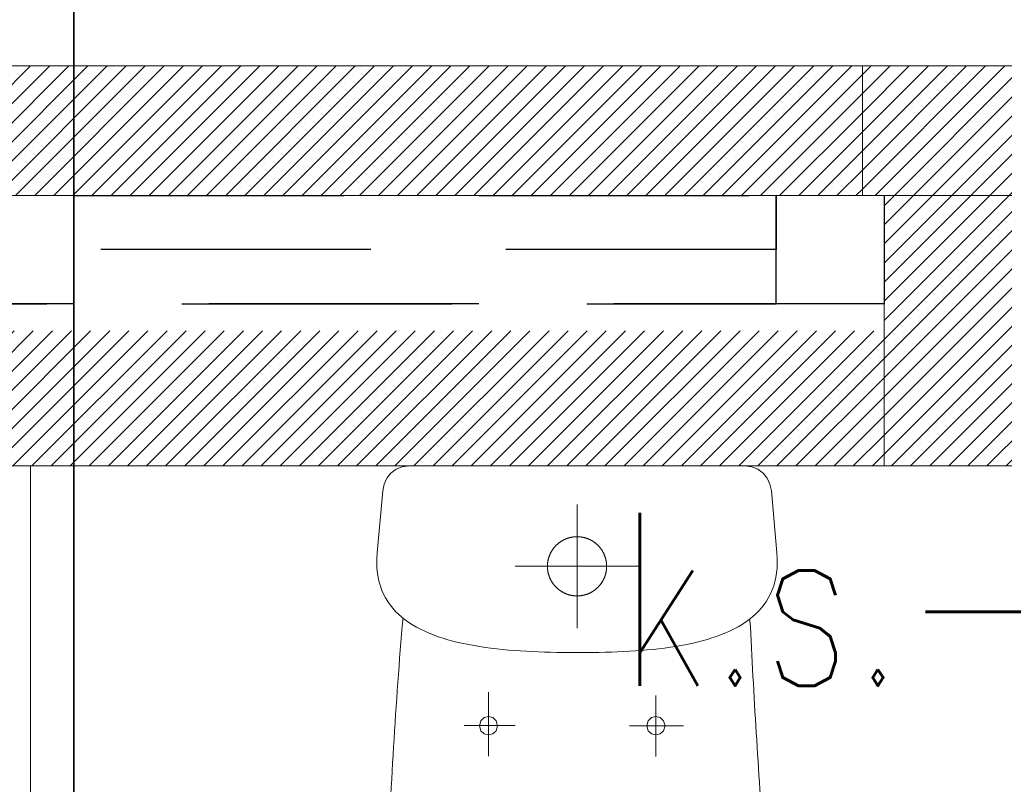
# Model space of a CAD drawing. Header units: inches. Extents: x 27484 to 71626, y -45113 to 39.
# Tile 245 of 256: x 34439 to 34531, y -22938 to -22868. Entities that reach past the tile are written whole.
import ezdxf
from ezdxf.enums import TextEntityAlignment as Align

# ---------------------------------------------------------------- set-up
doc = ezdxf.new("R2010")
doc.units = ezdxf.units.IN
doc.header["$LTSCALE"] = 50
doc.header["$MEASUREMENT"] = 0
doc.linetypes.add('DASHED', pattern=[0.75, 0.5, -0.25])
for name, color, linetype, lineweight in [('A-ARMATURA', 45, 'Continuous', 5), ('A-okna projektowane', 4, 'Continuous', 30), ('A-SCIANY', 5, 'Continuous', 18), ('A-ść. istn.', 8, 'Continuous', 0), ('mat', 7, 'Continuous', 9), ('R-MET-OKN', 7, 'Continuous', 35)]:
    doc.layers.add(name, color=color, linetype=linetype, lineweight=lineweight)
for name, color, linetype in [('B-IWE', 2, 'Continuous'), ('B-IWE-KAN', 7, 'Continuous'), ('R-MET-IWE', 2, 'Continuous'), ('R-MET-OKN-OPIS', 7, 'Continuous'), ('R-MET-OKN-OPIS-SYM', 2, 'Continuous'), ('rz_wentylacja', 10, 'Continuous')]:
    doc.layers.add(name, color=color, linetype=linetype)
doc.styles.add('MET_OKN', font='SIMPLEX.SHX')
doc.styles.get("Standard").update_dxf_attribs({"font": 'romans.shx'})
pattern_1 = [(45, (31560.1443, -34930.5661), (-0.88388348, 0.88388348), [])]

# ---------------------------------------------------------------- blocks, each defined once
blk = doc.blocks.new('A$C04280096')
at = {"layer": 'A-ARMATURA'}
for p, q in [((-161.82, -0.83), (-155.43, 0)), ((-155.43, 0), (155.43, 0)), ((155.43, 0), (161.82, -0.83)), ((-176, -11.46), (-172.25, -6.79)), ((-172.25, -6.79), (-167.48, -3.17)), ((-167.48, -3.17), (-161.82, -0.83)), ((161.82, -0.83), (167.48, -3.17)), ((167.48, -3.17), (172.25, -6.79)), ((172.25, -6.79), (176, -11.47)), ((-179.85, -23.06), (-178.58, -16.96)), ((-178.58, -16.96), (-176, -11.46)), ((176, -11.47), (178.58, -16.97)), ((178.58, -16.97), (179.85, -23.06)), ((-184.97, -80.5), (-179.85, -23.06)), ((179.85, -23.06), (184.97, -80.5)), ((0, -150.3), (0, -35.69)), ((-18.52, -72.8), (-18.73, -73)), ((-18.31, -72.61), (-18.52, -72.8)), ((-18.09, -72.42), (-18.31, -72.61)), ((-17.87, -72.23), (-18.09, -72.42)), ((-17.66, -72.05), (-17.87, -72.23)), ((-17.44, -71.86), (-17.66, -72.05)), ((-17.21, -71.68), (-17.44, -71.86)), ((-16.99, -71.5), (-17.21, -71.68)), ((-16.76, -71.32), (-16.99, -71.5)), ((-16.54, -71.15), (-16.76, -71.32)), ((-16.31, -70.98), (-16.54, -71.15)), ((-16.08, -70.81), (-16.31, -70.98)), ((-15.84, -70.64), (-16.08, -70.81)), ((-15.61, -70.48), (-15.84, -70.64)), ((-15.37, -70.32), (-15.61, -70.48)), ((-15.13, -70.16), (-15.37, -70.32)), ((-14.89, -70), (-15.13, -70.16)), ((-14.65, -69.84), (-14.89, -70)), ((-14.41, -69.69), (-14.65, -69.84)), ((-14.16, -69.54), (-14.41, -69.69)), ((-13.92, -69.39), (-14.16, -69.54)), ((-13.67, -69.25), (-13.92, -69.39)), ((-13.42, -69.11), (-13.67, -69.25)), ((-13.17, -68.97), (-13.42, -69.11)), ((-12.92, -68.83), (-13.17, -68.97)), ((-12.66, -68.7), (-12.92, -68.83)), ((-12.41, -68.57), (-12.66, -68.7)), ((-12.15, -68.44), (-12.41, -68.57)), ((-11.89, -68.31), (-12.15, -68.44)), ((-11.63, -68.19), (-11.89, -68.31)), ((-11.37, -68.07), (-11.63, -68.19)), ((-11.11, -67.95), (-11.37, -68.07)), ((-10.85, -67.84), (-11.11, -67.95)), ((-10.58, -67.72), (-10.85, -67.84)), ((-10.32, -67.62), (-10.58, -67.72)), ((-10.05, -67.51), (-10.32, -67.62)), ((-9.79, -67.4), (-10.05, -67.51)), ((-9.52, -67.3), (-9.79, -67.4)), ((-9.25, -67.21), (-9.52, -67.3)), ((-8.98, -67.11), (-9.25, -67.21)), ((-8.71, -67.02), (-8.98, -67.11)), ((-8.43, -66.93), (-8.71, -67.02)), ((-8.16, -66.84), (-8.43, -66.93)), ((-7.89, -66.76), (-8.16, -66.84)), ((-7.61, -66.68), (-7.89, -66.76)), ((-7.33, -66.6), (-7.61, -66.68)), ((-7.06, -66.52), (-7.33, -66.6)), ((-6.78, -66.45), (-7.06, -66.52)), ((-6.5, -66.38), (-6.78, -66.45)), ((-6.22, -66.31), (-6.5, -66.38)), ((-5.94, -66.25), (-6.22, -66.31)), ((-5.66, -66.19), (-5.94, -66.25)), ((-5.38, -66.13), (-5.66, -66.19)), ((-5.1, -66.08), (-5.38, -66.13)), ((-4.82, -66.02), (-5.1, -66.08)), ((-4.54, -65.97), (-4.82, -66.02)), ((-4.25, -65.93), (-4.54, -65.97)), ((-3.97, -65.89), (-4.25, -65.93)), ((-3.68, -65.85), (-3.97, -65.89)), ((-3.4, -65.81), (-3.68, -65.85)), ((-3.12, -65.77), (-3.4, -65.81)), ((-2.83, -65.74), (-3.12, -65.77)), ((-2.54, -65.72), (-2.83, -65.74)), ((-2.26, -65.69), (-2.54, -65.72)), ((-1.97, -65.67), (-2.26, -65.69)), ((-1.69, -65.65), (-1.97, -65.67)), ((-1.4, -65.63), (-1.69, -65.65)), ((-1.11, -65.62), (-1.4, -65.63)), ((-0.83, -65.61), (-1.11, -65.62)), ((-0.54, -65.6), (-0.83, -65.61)), ((-0.25, -65.6), (-0.54, -65.6)), ((0.03, -65.6), (-0.25, -65.6)), ((0.32, -65.6), (0.03, -65.6)), ((0.61, -65.6), (0.32, -65.6)), ((0.89, -65.61), (0.61, -65.6)), ((1.18, -65.62), (0.89, -65.61)), ((1.47, -65.64), (1.18, -65.62)), ((1.75, -65.65), (1.47, -65.64)), ((2.04, -65.67), (1.75, -65.65)), ((2.33, -65.7), (2.04, -65.67)), ((2.61, -65.72), (2.33, -65.7)), ((2.9, -65.75), (2.61, -65.72)), ((3.18, -65.78), (2.9, -65.75)), ((3.47, -65.82), (3.18, -65.78)), ((3.75, -65.86), (3.47, -65.82)), ((4.04, -65.9), (3.75, -65.86)), ((4.32, -65.94), (4.04, -65.9)), ((4.6, -65.99), (4.32, -65.94)), ((4.88, -66.04), (4.6, -65.99)), ((5.17, -66.09), (4.88, -66.04)), ((5.45, -66.14), (5.17, -66.09)), ((5.73, -66.2), (5.45, -66.14)), ((6.01, -66.26), (5.73, -66.2)), ((6.29, -66.33), (6.01, -66.26)), ((6.57, -66.4), (6.29, -66.33)), ((6.85, -66.47), (6.57, -66.4)), ((7.12, -66.54), (6.85, -66.47)), ((7.4, -66.62), (7.12, -66.54)), ((7.68, -66.69), (7.4, -66.62)), ((7.95, -66.78), (7.68, -66.69)), ((8.22, -66.86), (7.95, -66.78)), ((8.5, -66.95), (8.22, -66.86)), ((8.77, -67.04), (8.5, -66.95)), ((9.04, -67.13), (8.77, -67.04)), ((9.31, -67.23), (9.04, -67.13)), ((9.58, -67.33), (9.31, -67.23)), ((9.85, -67.43), (9.58, -67.33)), ((10.12, -67.53), (9.85, -67.43)), ((10.38, -67.64), (10.12, -67.53)), ((10.65, -67.75), (10.38, -67.64)), ((10.91, -67.86), (10.65, -67.75)), ((11.17, -67.98), (10.91, -67.86)), ((11.43, -68.1), (11.17, -67.98)), ((11.69, -68.22), (11.43, -68.1)), ((11.95, -68.34), (11.69, -68.22)), ((12.21, -68.47), (11.95, -68.34)), ((12.47, -68.6), (12.21, -68.47)), ((12.72, -68.73), (12.47, -68.6)), ((12.98, -68.86), (12.72, -68.73)), ((13.23, -69), (12.98, -68.86)), ((13.48, -69.14), (13.23, -69)), ((13.73, -69.28), (13.48, -69.14)), ((13.97, -69.43), (13.73, -69.28)), ((14.22, -69.58), (13.97, -69.43)), ((14.46, -69.73), (14.22, -69.58)), ((14.71, -69.88), (14.46, -69.73)), ((14.95, -70.03), (14.71, -69.88)), ((15.19, -70.19), (14.95, -70.03)), ((15.43, -70.35), (15.19, -70.19)), ((15.66, -70.52), (15.43, -70.35)), ((15.9, -70.68), (15.66, -70.52)), ((16.13, -70.85), (15.9, -70.68)), ((16.36, -71.02), (16.13, -70.85)), ((16.59, -71.19), (16.36, -71.02)), ((16.82, -71.37), (16.59, -71.19)), ((17.04, -71.54), (16.82, -71.37)), ((17.27, -71.72), (17.04, -71.54)), ((17.49, -71.91), (17.27, -71.72)), ((17.71, -72.09), (17.49, -71.91)), ((17.93, -72.28), (17.71, -72.09)), ((18.14, -72.46), (17.93, -72.28)), ((18.36, -72.66), (18.14, -72.46)), ((18.57, -72.85), (18.36, -72.66)), ((18.78, -73.04), (18.57, -72.85)), ((-185.28, -85.38), (-184.97, -80.5)), ((-25.01, -81.82), (-25.13, -82.08)), ((-24.89, -81.56), (-25.01, -81.82)), ((-24.77, -81.3), (-24.89, -81.56)), ((-24.65, -81.04), (-24.77, -81.3)), ((-24.52, -80.78), (-24.65, -81.04)), ((-24.39, -80.52), (-24.52, -80.78)), ((-24.26, -80.27), (-24.39, -80.52)), ((-24.13, -80.02), (-24.26, -80.27)), ((-23.99, -79.76), (-24.13, -80.02)), ((-23.85, -79.51), (-23.99, -79.76)), ((-23.71, -79.26), (-23.85, -79.51)), ((-23.56, -79.02), (-23.71, -79.26)), ((-23.42, -78.77), (-23.56, -79.02)), ((-23.27, -78.53), (-23.42, -78.77)), ((-23.11, -78.28), (-23.27, -78.53)), ((-22.96, -78.04), (-23.11, -78.28)), ((-22.8, -77.8), (-22.96, -78.04)), ((-22.64, -77.57), (-22.8, -77.8)), ((-22.48, -77.33), (-22.64, -77.57)), ((-22.31, -77.09), (-22.48, -77.33)), ((-22.14, -76.86), (-22.31, -77.09)), ((-21.97, -76.63), (-22.14, -76.86)), ((-21.8, -76.4), (-21.97, -76.63)), ((-21.63, -76.17), (-21.8, -76.4)), ((-21.45, -75.95), (-21.63, -76.17)), ((-21.27, -75.73), (-21.45, -75.95)), ((-21.09, -75.5), (-21.27, -75.73)), ((-20.9, -75.28), (-21.09, -75.5)), ((-20.72, -75.07), (-20.9, -75.28)), ((-20.53, -74.85), (-20.72, -75.07)), ((-20.34, -74.64), (-20.53, -74.85)), ((-20.14, -74.42), (-20.34, -74.64)), ((-19.95, -74.21), (-20.14, -74.42)), ((-19.75, -74.01), (-19.95, -74.21)), ((-19.55, -73.8), (-19.75, -74.01)), ((-19.35, -73.6), (-19.55, -73.8)), ((-19.14, -73.39), (-19.35, -73.6)), ((-18.94, -73.2), (-19.14, -73.39)), ((-18.73, -73), (-18.94, -73.2)), ((18.99, -73.24), (18.78, -73.04)), ((19.19, -73.44), (18.99, -73.24)), ((19.39, -73.64), (19.19, -73.44)), ((19.6, -73.85), (19.39, -73.64)), ((19.8, -74.05), (19.6, -73.85)), ((19.99, -74.26), (19.8, -74.05)), ((20.19, -74.47), (19.99, -74.26)), ((20.38, -74.69), (20.19, -74.47)), ((20.57, -74.9), (20.38, -74.69)), ((20.76, -75.12), (20.57, -74.9)), ((20.95, -75.33), (20.76, -75.12)), ((21.13, -75.56), (20.95, -75.33)), ((21.31, -75.78), (21.13, -75.56)), ((21.49, -76), (21.31, -75.78)), ((21.67, -76.23), (21.49, -76)), ((21.84, -76.46), (21.67, -76.23)), ((22.01, -76.69), (21.84, -76.46)), ((22.18, -76.92), (22.01, -76.69)), ((22.35, -77.15), (22.18, -76.92)), ((22.51, -77.38), (22.35, -77.15)), ((22.68, -77.62), (22.51, -77.38)), ((22.84, -77.86), (22.68, -77.62)), ((22.99, -78.1), (22.84, -77.86)), ((23.15, -78.34), (22.99, -78.1)), ((23.3, -78.58), (23.15, -78.34)), ((23.45, -78.83), (23.3, -78.58)), ((23.6, -79.08), (23.45, -78.83)), ((23.74, -79.32), (23.6, -79.08)), ((23.88, -79.57), (23.74, -79.32)), ((24.02, -79.82), (23.88, -79.57)), ((24.16, -80.08), (24.02, -79.82)), ((24.29, -80.33), (24.16, -80.08)), ((24.42, -80.58), (24.29, -80.33)), ((24.55, -80.84), (24.42, -80.58)), ((24.68, -81.1), (24.55, -80.84)), ((24.8, -81.36), (24.68, -81.1)), ((24.92, -81.62), (24.8, -81.36)), ((25.04, -81.88), (24.92, -81.62)), ((25.16, -82.14), (25.04, -81.88)), ((184.97, -80.5), (185.28, -85.44)), ((-185.34, -90.09), (-185.28, -85.38)), ((-185.15, -94.62), (-185.34, -90.09)), ((-27.32, -90.95), (-27.34, -91.24)), ((-27.3, -90.67), (-27.32, -90.95)), ((-27.27, -90.38), (-27.3, -90.67)), ((-27.24, -90.09), (-27.27, -90.38)), ((-27.21, -89.81), (-27.24, -90.09)), ((-27.18, -89.52), (-27.21, -89.81)), ((-27.14, -89.24), (-27.18, -89.52)), ((-27.1, -88.96), (-27.14, -89.24)), ((-27.05, -88.67), (-27.1, -88.96)), ((-27.01, -88.39), (-27.05, -88.67)), ((-26.96, -88.11), (-27.01, -88.39)), ((-26.9, -87.82), (-26.96, -88.11)), ((-26.85, -87.54), (-26.9, -87.82)), ((-26.79, -87.26), (-26.85, -87.54)), ((-26.73, -86.98), (-26.79, -87.26)), ((-26.66, -86.7), (-26.73, -86.98)), ((-26.6, -86.42), (-26.66, -86.7)), ((-26.53, -86.15), (-26.6, -86.42)), ((-26.45, -85.87), (-26.53, -86.15)), ((-26.38, -85.59), (-26.45, -85.87)), ((-26.3, -85.32), (-26.38, -85.59)), ((-26.22, -85.04), (-26.3, -85.32)), ((-26.13, -84.77), (-26.22, -85.04)), ((-26.04, -84.49), (-26.13, -84.77)), ((-25.95, -84.22), (-26.04, -84.49)), ((-25.86, -83.95), (-25.95, -84.22)), ((-25.76, -83.68), (-25.86, -83.95)), ((-25.67, -83.41), (-25.76, -83.68)), ((-25.56, -83.14), (-25.67, -83.41)), ((-25.46, -82.88), (-25.56, -83.14)), ((-25.35, -82.61), (-25.46, -82.88)), ((-25.24, -82.34), (-25.35, -82.61)), ((-25.13, -82.08), (-25.24, -82.34)), ((25.27, -82.41), (25.16, -82.14)), ((25.38, -82.67), (25.27, -82.41)), ((25.48, -82.94), (25.38, -82.67)), ((25.59, -83.21), (25.48, -82.94)), ((25.69, -83.47), (25.59, -83.21)), ((25.79, -83.74), (25.69, -83.47)), ((25.88, -84.01), (25.79, -83.74)), ((25.98, -84.29), (25.88, -84.01)), ((26.07, -84.56), (25.98, -84.29)), ((26.15, -84.83), (26.07, -84.56)), ((26.24, -85.11), (26.15, -84.83)), ((26.32, -85.38), (26.24, -85.11)), ((26.4, -85.66), (26.32, -85.38)), ((26.47, -85.93), (26.4, -85.66)), ((26.54, -86.21), (26.47, -85.93)), ((26.61, -86.49), (26.54, -86.21)), ((26.68, -86.77), (26.61, -86.49)), ((26.74, -87.05), (26.68, -86.77)), ((26.8, -87.33), (26.74, -87.05)), ((26.86, -87.61), (26.8, -87.33)), ((26.92, -87.89), (26.86, -87.61)), ((26.97, -88.17), (26.92, -87.89)), ((27.02, -88.46), (26.97, -88.17)), ((27.06, -88.74), (27.02, -88.46)), ((27.11, -89.02), (27.06, -88.74)), ((27.15, -89.31), (27.11, -89.02)), ((27.18, -89.59), (27.15, -89.31)), ((27.22, -89.88), (27.18, -89.59)), ((27.25, -90.16), (27.22, -89.88)), ((27.28, -90.45), (27.25, -90.16)), ((27.3, -90.73), (27.28, -90.45)), ((27.32, -91.02), (27.3, -90.73)), ((27.34, -91.3), (27.32, -91.02)), ((185.34, -90.2), (185.15, -94.79)), ((185.28, -85.44), (185.34, -90.2)), ((-184.71, -99), (-185.15, -94.62)), ((-184.04, -103.2), (-184.71, -99)), ((-57.3, -92.99), (57.3, -92.99)), ((-27.39, -92.67), (-27.4, -92.96)), ((-27.4, -92.96), (-27.39, -93.24)), ((-27.38, -92.1), (-27.39, -92.38)), ((-27.39, -92.38), (-27.39, -92.67)), ((-27.39, -93.24), (-27.39, -93.53)), ((-27.39, -93.53), (-27.38, -93.82)), ((-27.37, -91.81), (-27.38, -92.1)), ((-27.38, -93.82), (-27.37, -94.1)), ((-27.36, -91.52), (-27.37, -91.81)), ((-27.37, -94.1), (-27.36, -94.39)), ((-27.34, -91.24), (-27.36, -91.52)), ((-27.36, -94.39), (-27.34, -94.68)), ((-27.34, -94.68), (-27.32, -94.96)), ((-27.32, -94.96), (-27.3, -95.25)), ((-27.3, -95.25), (-27.28, -95.54)), ((-27.28, -95.54), (-27.25, -95.82)), ((-27.25, -95.82), (-27.22, -96.11)), ((-27.22, -96.11), (-27.18, -96.39)), ((-27.18, -96.39), (-27.15, -96.68)), ((-27.15, -96.68), (-27.11, -96.96)), ((-27.11, -96.96), (-27.06, -97.24)), ((-27.06, -97.24), (-27.02, -97.53)), ((-27.02, -97.53), (-26.97, -97.81)), ((-26.97, -97.81), (-26.92, -98.09)), ((-26.92, -98.09), (-26.86, -98.37)), ((-26.86, -98.37), (-26.8, -98.65)), ((-26.8, -98.65), (-26.74, -98.93)), ((-26.74, -98.93), (-26.68, -99.21)), ((-26.68, -99.21), (-26.61, -99.49)), ((-26.61, -99.49), (-26.54, -99.77)), ((-26.54, -99.77), (-26.47, -100.05)), ((-26.47, -100.05), (-26.4, -100.33)), ((26.38, -100.4), (26.45, -100.12)), ((26.45, -100.12), (26.53, -99.84)), ((26.53, -99.84), (26.6, -99.56)), ((26.6, -99.56), (26.66, -99.28)), ((26.66, -99.28), (26.73, -99)), ((26.73, -99), (26.79, -98.72)), ((26.79, -98.72), (26.85, -98.44)), ((26.85, -98.44), (26.9, -98.16)), ((26.9, -98.16), (26.96, -97.88)), ((26.96, -97.88), (27.01, -97.6)), ((27.01, -97.6), (27.05, -97.32)), ((27.05, -97.32), (27.1, -97.03)), ((27.1, -97.03), (27.14, -96.75)), ((27.14, -96.75), (27.17, -96.46)), ((27.17, -96.46), (27.21, -96.18)), ((27.21, -96.18), (27.24, -95.89)), ((27.24, -95.89), (27.27, -95.61)), ((27.27, -95.61), (27.3, -95.32)), ((27.3, -95.32), (27.32, -95.04)), ((27.32, -95.04), (27.34, -94.75)), ((27.36, -91.59), (27.34, -91.3)), ((27.34, -94.75), (27.36, -94.46)), ((27.37, -91.88), (27.36, -91.59)), ((27.36, -94.46), (27.37, -94.18)), ((27.38, -92.16), (27.37, -91.88)), ((27.37, -94.18), (27.38, -93.89)), ((27.39, -92.45), (27.38, -92.16)), ((27.38, -93.89), (27.39, -93.6)), ((27.39, -92.74), (27.39, -92.45)), ((27.4, -93.03), (27.39, -92.74)), ((27.39, -93.32), (27.4, -93.03)), ((27.39, -93.6), (27.39, -93.32)), ((27.4, -92.99), (27.4, -92.99)), ((27.4, -93.03), (27.4, -93.03)), ((184.7, -99.21), (184.02, -103.46)), ((185.15, -94.79), (184.7, -99.21)), ((-183.13, -107.25), (-184.04, -103.2)), ((-182, -111.14), (-183.13, -107.25)), ((-26.4, -100.33), (-26.32, -100.6)), ((-26.32, -100.6), (-26.24, -100.88)), ((-26.24, -100.88), (-26.15, -101.15)), ((-26.15, -101.15), (-26.07, -101.42)), ((-26.07, -101.42), (-25.98, -101.7)), ((-25.98, -101.7), (-25.88, -101.97)), ((-25.88, -101.97), (-25.79, -102.24)), ((-25.79, -102.24), (-25.69, -102.51)), ((-25.69, -102.51), (-25.59, -102.78)), ((-25.59, -102.78), (-25.48, -103.04)), ((-25.48, -103.04), (-25.38, -103.31)), ((-25.38, -103.31), (-25.27, -103.58)), ((-25.27, -103.58), (-25.16, -103.84)), ((-25.16, -103.84), (-25.04, -104.1)), ((-25.04, -104.1), (-24.92, -104.36)), ((-24.92, -104.36), (-24.8, -104.62)), ((-24.8, -104.62), (-24.68, -104.88)), ((-24.68, -104.88), (-24.55, -105.14)), ((-24.55, -105.14), (-24.43, -105.4)), ((-24.43, -105.4), (-24.29, -105.65)), ((-24.29, -105.65), (-24.16, -105.91)), ((-24.16, -105.91), (-24.02, -106.16)), ((-24.02, -106.16), (-23.88, -106.41)), ((-23.88, -106.41), (-23.74, -106.66)), ((-23.74, -106.66), (-23.6, -106.91)), ((-23.6, -106.91), (-23.45, -107.15)), ((-23.45, -107.15), (-23.3, -107.4)), ((-23.3, -107.4), (-23.15, -107.64)), ((-23.15, -107.64), (-23, -107.88)), ((-23, -107.88), (-22.84, -108.12)), ((-22.84, -108.12), (-22.68, -108.36)), ((-22.68, -108.36), (-22.52, -108.6)), ((-22.52, -108.6), (-22.35, -108.83)), ((-22.35, -108.83), (-22.18, -109.07)), ((-22.18, -109.07), (-22.01, -109.3)), ((-22.01, -109.3), (-21.84, -109.53)), ((21.97, -109.36), (22.14, -109.13)), ((22.14, -109.13), (22.31, -108.89)), ((22.31, -108.89), (22.47, -108.66)), ((22.47, -108.66), (22.64, -108.42)), ((22.64, -108.42), (22.8, -108.18)), ((22.8, -108.18), (22.96, -107.94)), ((22.96, -107.94), (23.11, -107.7)), ((23.11, -107.7), (23.26, -107.46)), ((23.26, -107.46), (23.41, -107.22)), ((23.41, -107.22), (23.56, -106.97)), ((23.56, -106.97), (23.71, -106.72)), ((23.71, -106.72), (23.85, -106.47)), ((23.85, -106.47), (23.99, -106.22)), ((23.99, -106.22), (24.13, -105.97)), ((24.13, -105.97), (24.26, -105.72)), ((24.26, -105.72), (24.39, -105.46)), ((24.39, -105.46), (24.52, -105.21)), ((24.52, -105.21), (24.65, -104.95)), ((24.65, -104.95), (24.77, -104.69)), ((24.77, -104.69), (24.89, -104.43)), ((24.89, -104.43), (25.01, -104.17)), ((25.01, -104.17), (25.13, -103.91)), ((25.13, -103.91), (25.24, -103.64)), ((25.24, -103.64), (25.35, -103.38)), ((25.35, -103.38), (25.46, -103.11)), ((25.46, -103.11), (25.56, -102.85)), ((25.56, -102.85), (25.66, -102.58)), ((25.66, -102.58), (25.76, -102.31)), ((25.76, -102.31), (25.86, -102.04)), ((25.86, -102.04), (25.95, -101.77)), ((25.95, -101.77), (26.04, -101.49)), ((26.04, -101.49), (26.13, -101.22)), ((26.13, -101.22), (26.22, -100.95)), ((26.22, -100.95), (26.3, -100.67)), ((26.3, -100.67), (26.38, -100.4)), ((183.1, -107.54), (181.95, -111.46)), ((184.02, -103.46), (183.1, -107.54)), ((-180.65, -114.88), (-182, -111.14)), ((-179.08, -118.47), (-180.65, -114.88)), ((-21.84, -109.53), (-21.67, -109.76)), ((-21.67, -109.76), (-21.49, -109.98)), ((-21.49, -109.98), (-21.31, -110.21)), ((-21.31, -110.21), (-21.13, -110.43)), ((-21.13, -110.43), (-20.95, -110.65)), ((-20.95, -110.65), (-20.76, -110.87)), ((-20.76, -110.87), (-20.57, -111.08)), ((-20.57, -111.08), (-20.38, -111.3)), ((-20.38, -111.3), (-20.19, -111.51)), ((-20.19, -111.51), (-19.99, -111.72)), ((-19.99, -111.72), (-19.8, -111.93)), ((-19.8, -111.93), (-19.6, -112.13)), ((-19.6, -112.13), (-19.4, -112.34)), ((-19.4, -112.34), (-19.19, -112.54)), ((-19.19, -112.54), (-18.99, -112.74)), ((-18.99, -112.74), (-18.78, -112.94)), ((-18.78, -112.94), (-18.57, -113.13)), ((-18.57, -113.13), (-18.36, -113.33)), ((-18.36, -113.33), (-18.14, -113.52)), ((-18.14, -113.52), (-17.93, -113.71)), ((-17.93, -113.71), (-17.71, -113.89)), ((-17.71, -113.89), (-17.49, -114.08)), ((-17.49, -114.08), (-17.27, -114.26)), ((-17.27, -114.26), (-17.04, -114.44)), ((-17.04, -114.44), (-16.82, -114.62)), ((-16.82, -114.62), (-16.59, -114.79)), ((-16.59, -114.79), (-16.36, -114.96)), ((-16.36, -114.96), (-16.13, -115.14)), ((-16.13, -115.14), (-15.9, -115.3)), ((-15.9, -115.3), (-15.66, -115.47)), ((-15.66, -115.47), (-15.43, -115.63)), ((-15.43, -115.63), (-15.19, -115.79)), ((-15.19, -115.79), (-14.95, -115.95)), ((-14.95, -115.95), (-14.71, -116.1)), ((-14.71, -116.1), (-14.47, -116.26)), ((-14.47, -116.26), (-14.22, -116.41)), ((-14.22, -116.41), (-13.98, -116.55)), ((-13.98, -116.55), (-13.73, -116.7)), ((-13.73, -116.7), (-13.48, -116.84)), ((-13.48, -116.84), (-13.23, -116.98)), ((-13.23, -116.98), (-12.98, -117.12)), ((-12.98, -117.12), (-12.72, -117.25)), ((-12.72, -117.25), (-12.47, -117.39)), ((-12.47, -117.39), (-12.21, -117.52)), ((-12.21, -117.52), (-11.96, -117.64)), ((-11.96, -117.64), (-11.7, -117.77)), ((-11.7, -117.77), (-11.44, -117.89)), ((-11.44, -117.89), (-11.18, -118.01)), ((-11.18, -118.01), (-10.91, -118.12)), ((-10.91, -118.12), (-10.65, -118.23)), ((-10.65, -118.23), (-10.38, -118.34)), ((-10.38, -118.34), (-10.12, -118.45)), ((-10.12, -118.45), (-9.85, -118.56)), ((10.05, -118.48), (10.32, -118.37)), ((10.32, -118.37), (10.58, -118.26)), ((10.58, -118.26), (10.85, -118.15)), ((10.85, -118.15), (11.11, -118.03)), ((11.11, -118.03), (11.37, -117.92)), ((11.37, -117.92), (11.63, -117.8)), ((11.63, -117.8), (11.89, -117.67)), ((11.89, -117.67), (12.15, -117.55)), ((12.15, -117.55), (12.4, -117.42)), ((12.4, -117.42), (12.66, -117.29)), ((12.66, -117.29), (12.91, -117.15)), ((12.91, -117.15), (13.17, -117.02)), ((13.17, -117.02), (13.42, -116.88)), ((13.42, -116.88), (13.67, -116.74)), ((13.67, -116.74), (13.91, -116.59)), ((13.91, -116.59), (14.16, -116.44)), ((14.16, -116.44), (14.41, -116.3)), ((14.41, -116.3), (14.65, -116.14)), ((14.65, -116.14), (14.89, -115.99)), ((14.89, -115.99), (15.13, -115.83)), ((15.13, -115.83), (15.37, -115.67)), ((15.37, -115.67), (15.6, -115.51)), ((15.6, -115.51), (15.84, -115.34)), ((15.84, -115.34), (16.07, -115.18)), ((16.07, -115.18), (16.3, -115.01)), ((16.3, -115.01), (16.53, -114.84)), ((16.53, -114.84), (16.76, -114.66)), ((16.76, -114.66), (16.99, -114.49)), ((16.99, -114.49), (17.21, -114.31)), ((17.21, -114.31), (17.43, -114.12)), ((17.43, -114.12), (17.65, -113.94)), ((17.65, -113.94), (17.87, -113.76)), ((17.87, -113.76), (18.09, -113.57)), ((18.09, -113.57), (18.3, -113.38)), ((18.3, -113.38), (18.52, -113.18)), ((18.52, -113.18), (18.73, -112.99)), ((18.73, -112.99), (18.94, -112.79)), ((18.94, -112.79), (19.14, -112.59)), ((19.14, -112.59), (19.35, -112.39)), ((19.35, -112.39), (19.55, -112.19)), ((19.55, -112.19), (19.75, -111.98)), ((19.75, -111.98), (19.95, -111.77)), ((19.95, -111.77), (20.14, -111.56)), ((20.14, -111.56), (20.33, -111.35)), ((20.33, -111.35), (20.53, -111.14)), ((20.53, -111.14), (20.71, -110.92)), ((20.71, -110.92), (20.9, -110.7)), ((20.9, -110.7), (21.09, -110.48)), ((21.09, -110.48), (21.27, -110.26)), ((21.27, -110.26), (21.45, -110.04)), ((21.45, -110.04), (21.62, -109.81)), ((21.62, -109.81), (21.8, -109.59)), ((21.8, -109.59), (21.97, -109.36)), ((180.58, -115.23), (178.98, -118.84)), ((181.95, -111.46), (180.58, -115.23)), ((-177.3, -121.91), (-179.08, -118.47)), ((-175.32, -125.21), (-177.3, -121.91)), ((-173.14, -128.36), (-175.32, -125.21)), ((-9.85, -118.56), (-9.58, -118.66)), ((-9.58, -118.66), (-9.31, -118.76)), ((-9.31, -118.76), (-9.04, -118.85)), ((-9.04, -118.85), (-8.77, -118.95)), ((-8.77, -118.95), (-8.5, -119.04)), ((-8.5, -119.04), (-8.23, -119.12)), ((-8.23, -119.12), (-7.95, -119.21)), ((-7.95, -119.21), (-7.68, -119.29)), ((-7.68, -119.29), (-7.4, -119.37)), ((-7.4, -119.37), (-7.13, -119.45)), ((-7.13, -119.45), (-6.85, -119.52)), ((-6.85, -119.52), (-6.57, -119.59)), ((-6.57, -119.59), (-6.29, -119.66)), ((-6.29, -119.66), (-6.01, -119.72)), ((-6.01, -119.72), (-5.73, -119.78)), ((-5.73, -119.78), (-5.45, -119.84)), ((-5.45, -119.84), (-5.17, -119.9)), ((-5.17, -119.9), (-4.89, -119.95)), ((-4.89, -119.95), (-4.6, -120)), ((-4.6, -120), (-4.32, -120.04)), ((-4.32, -120.04), (-4.04, -120.09)), ((-4.04, -120.09), (-3.75, -120.13)), ((-3.75, -120.13), (-3.47, -120.17)), ((-3.47, -120.17), (-3.18, -120.2)), ((-3.18, -120.2), (-2.9, -120.23)), ((-2.9, -120.23), (-2.61, -120.26)), ((-2.61, -120.26), (-2.33, -120.29)), ((-2.33, -120.29), (-2.04, -120.31)), ((-2.04, -120.31), (-1.76, -120.33)), ((-1.76, -120.33), (-1.47, -120.35)), ((-1.47, -120.35), (-1.18, -120.36)), ((-1.18, -120.36), (-0.9, -120.37)), ((-0.9, -120.37), (-0.61, -120.38)), ((-0.61, -120.38), (-0.32, -120.39)), ((-0.32, -120.39), (-0.04, -120.39)), ((-0.04, -120.39), (0.25, -120.39)), ((0.25, -120.39), (0.54, -120.38)), ((0.54, -120.38), (0.82, -120.38)), ((0.82, -120.38), (1.11, -120.37)), ((1.11, -120.37), (1.4, -120.35)), ((1.4, -120.35), (1.68, -120.34)), ((1.68, -120.34), (1.97, -120.32)), ((1.97, -120.32), (2.26, -120.29)), ((2.26, -120.29), (2.54, -120.27)), ((2.54, -120.27), (2.83, -120.24)), ((2.83, -120.24), (3.11, -120.21)), ((3.11, -120.21), (3.4, -120.18)), ((3.4, -120.18), (3.68, -120.14)), ((3.68, -120.14), (3.97, -120.1)), ((3.97, -120.1), (4.25, -120.06)), ((4.25, -120.06), (4.53, -120.01)), ((4.53, -120.01), (4.82, -119.96)), ((4.82, -119.96), (5.1, -119.91)), ((5.1, -119.91), (5.38, -119.85)), ((5.38, -119.85), (5.66, -119.8)), ((5.66, -119.8), (5.94, -119.74)), ((5.94, -119.74), (6.22, -119.67)), ((6.22, -119.67), (6.5, -119.61)), ((6.5, -119.61), (6.78, -119.54)), ((6.78, -119.54), (7.06, -119.46)), ((7.06, -119.46), (7.33, -119.39)), ((7.33, -119.39), (7.61, -119.31)), ((7.61, -119.31), (7.88, -119.23)), ((7.88, -119.23), (8.16, -119.15)), ((8.16, -119.15), (8.43, -119.06)), ((8.43, -119.06), (8.7, -118.97)), ((8.7, -118.97), (8.97, -118.88)), ((8.97, -118.88), (9.25, -118.78)), ((9.25, -118.78), (9.52, -118.68)), ((9.52, -118.68), (9.78, -118.58)), ((9.78, -118.58), (10.05, -118.48)), ((175.16, -125.6), (172.95, -128.76)), ((177.18, -122.29), (175.16, -125.6)), ((178.98, -118.84), (177.18, -122.29)), ((-170.76, -131.37), (-173.14, -128.36)), ((-168.2, -134.25), (-170.76, -131.37)), ((-165.45, -137), (-168.2, -134.25)), ((167.94, -134.67), (165.16, -137.41)), ((170.54, -131.78), (167.94, -134.67)), ((172.95, -128.76), (170.54, -131.78)), ((-162.53, -139.61), (-165.45, -137)), ((-159.44, -142.1), (-162.53, -139.61)), ((-160.46, -148.9), (-159.94, -143.35)), ((-159.94, -143.35), (-159.8, -141.81)), ((-156.18, -144.47), (-159.44, -142.1)), ((-152.76, -146.71), (-156.18, -144.47)), ((155.76, -144.86), (152.29, -147.1)), ((159.06, -142.51), (155.76, -144.86)), ((162.19, -140.02), (159.06, -142.51)), ((161.15, -140.85), (161.32, -142.74)), ((161.32, -142.74), (161.82, -148.3)), ((165.16, -137.41), (162.19, -140.02)), ((-149.19, -148.84), (-152.76, -146.71)), ((-145.47, -150.85), (-149.19, -148.84)), ((-141.61, -152.75), (-145.47, -150.85)), ((-137.6, -154.55), (-141.61, -152.75)), ((-133.47, -156.23), (-137.6, -154.55)), ((136.94, -154.87), (132.76, -156.54)), ((140.99, -153.1), (136.94, -154.87)), ((144.91, -151.21), (140.99, -153.1)), ((148.67, -149.21), (144.91, -151.21)), ((152.29, -147.1), (148.67, -149.21)), ((-129.21, -157.82), (-133.47, -156.23)), ((-124.83, -159.3), (-129.21, -157.82)), ((-120.34, -160.69), (-124.83, -159.3)), ((-115.74, -161.98), (-120.34, -160.69)), ((-111.03, -163.18), (-115.74, -161.98)), ((-106.22, -164.3), (-111.03, -163.18)), ((110.06, -163.38), (105.2, -164.47)), ((114.82, -162.2), (110.06, -163.38)), ((119.47, -160.93), (114.82, -162.2)), ((124.02, -159.56), (119.47, -160.93)), ((128.45, -158.1), (124.02, -159.56)), ((132.76, -156.54), (128.45, -158.1)), ((-101.32, -165.33), (-106.22, -164.3)), ((-96.34, -166.28), (-101.32, -165.33)), ((-91.27, -167.15), (-96.34, -166.28)), ((-86.13, -167.94), (-91.27, -167.15)), ((-80.92, -168.66), (-86.13, -167.94)), ((-75.64, -169.31), (-80.92, -168.66)), ((-70.3, -169.9), (-75.64, -169.31)), ((-64.91, -170.42), (-70.3, -169.9)), ((-59.47, -170.88), (-64.91, -170.42)), ((-53.99, -171.29), (-59.47, -170.88)), ((-48.48, -171.63), (-53.99, -171.29)), ((-42.93, -171.93), (-48.48, -171.63)), ((-37.36, -172.18), (-42.93, -171.93)), ((-31.76, -172.38), (-37.36, -172.18)), ((-26.15, -172.54), (-31.76, -172.38)), ((-20.54, -172.66), (-26.15, -172.54)), ((-14.92, -172.75), (-20.54, -172.66)), ((-9.3, -172.8), (-14.92, -172.75)), ((-3.69, -172.82), (-9.3, -172.8)), ((1.9, -172.81), (-3.69, -172.82)), ((7.53, -172.78), (1.9, -172.81)), ((1.9, -172.81), (1.9, -172.81)), ((13.18, -172.71), (7.53, -172.78)), ((18.82, -172.62), (13.18, -172.71)), ((24.47, -172.5), (18.82, -172.62)), ((30.11, -172.34), (24.47, -172.5)), ((35.74, -172.14), (30.11, -172.34)), ((41.35, -171.9), (35.74, -172.14)), ((46.93, -171.61), (41.35, -171.9)), ((52.49, -171.27), (46.93, -171.61)), ((58.01, -170.88), (52.49, -171.27)), ((63.5, -170.43), (58.01, -170.88)), ((68.93, -169.93), (63.5, -170.43)), ((74.31, -169.36), (68.93, -169.93)), ((79.64, -168.73), (74.31, -169.36)), ((84.9, -168.03), (79.64, -168.73)), ((90.09, -167.25), (84.9, -168.03)), ((95.21, -166.41), (90.09, -167.25)), ((100.25, -165.48), (95.21, -166.41)), ((105.2, -164.47), (100.25, -165.48)), ((82.03, -209.47), (82.03, -268.73)), ((-72.95, -212.51), (-72.95, -269.03)), ((-81.42, -240.48), (-80.17, -235.82)), ((-80.17, -235.82), (-77.06, -233.02)), ((-77.06, -233.02), (-73.01, -232.08)), ((-73.01, -232.08), (-68.97, -233.02)), ((-68.97, -233.02), (-65.86, -235.82)), ((-65.86, -235.82), (-64.61, -240.48)), ((73.56, -240.48), (74.8, -235.82)), ((74.8, -235.82), (77.92, -233.02)), ((77.92, -233.02), (81.96, -232.08)), ((81.96, -232.08), (86.01, -233.02)), ((86.01, -233.02), (89.12, -235.82)), ((89.12, -235.82), (90.37, -240.48)), ((-98.64, -240.47), (-48.47, -240.47)), ((-80.17, -245.15), (-81.42, -240.48)), ((-77.06, -247.95), (-80.17, -245.15)), ((-65.86, -245.15), (-68.97, -247.95)), ((-64.61, -240.49), (-65.86, -245.15)), ((-64.61, -240.48), (-64.61, -240.49)), ((57.18, -240.16), (104.61, -240.16)), ((74.8, -245.15), (73.56, -240.48)), ((77.92, -247.95), (74.8, -245.15)), ((89.12, -245.15), (86, -247.95)), ((90.37, -240.49), (89.12, -245.15)), ((90.37, -240.48), (90.37, -240.49)), ((-73.01, -248.89), (-77.06, -247.95)), ((-68.97, -247.95), (-73.01, -248.89)), ((81.96, -248.89), (77.92, -247.95)), ((86, -247.95), (81.96, -248.89))]:
    blk.add_line(p, q, dxfattribs=at)
at = {"layer": 'A-ARMATURA', "linetype": 'Continuous'}
for centre, radius, start, end in [((-8576.26, 264.4), 8425.94, 355.762455, 357.188478), ((-5010.96, -574.67), 5190.32, 2.07305, 4.71198)]:
    blk.add_arc(centre, radius, start, end, dxfattribs=at)
blk = doc.blocks.new('A$C6D4569AD')
at = {"layer": 'A-ARMATURA', "xscale": -0.09999999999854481, "yscale": 0.1000000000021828, "zscale": 0.1, "rotation": 270}
blk.add_blockref('A$C04280096', (15.03, 0), dxfattribs=at)
blk = doc.blocks.new('IWE0W')
at = {"layer": 'B-IWE-KAN'}
blk.add_lwpolyline([(0.8536, 0.8536, -1), (0.1464, 0.1464), (0.8536, 0.8536, 1), (0.1464, 0.1464)], format="xyb", dxfattribs=at)
blk = doc.blocks.new('IWE0W011')
at = {"layer": 'B-IWE'}
blk.add_lwpolyline([(0, 0), (25, 0), (25, 25), (0, 25), (0, 0)], dxfattribs=at)
at = {"xscale": 15, "yscale": 15, "zscale": 15}
blk.add_blockref('IWE0W', (5, 5), dxfattribs=at)
at = {"layer": 'R-MET-IWE', "width": 0.75}
blk.add_attdef('NR', text='', height=9.5, dxfattribs=at).set_placement((12.5, 37), align=Align.MIDDLE)
blk = doc.blocks.new('MET-OK')
at = {"layer": 'R-MET-OKN'}
blk.add_lwpolyline([(0, -42.901), (0, 42.901, 0.581818)], format="xyb", dxfattribs=at)
at = {"layer": 'R-MET-OKN-OPIS', "style": 'MET_OKN', "width": 0.8}
for tag, p in [('SO', (-4.219, 40.661)), ('HO', (22.969, 40.661))]:
    blk.add_attdef(tag, text='', height=18.75, rotation=90, dxfattribs=at).set_placement(p, align=Align.RIGHT)
at = {"layer": 'R-MET-OKN-OPIS-SYM', "style": 'MET_OKN', "width": 0.8}
blk.add_attdef('SYM', text='', height=18.75, rotation=90, dxfattribs=at).set_placement((9.375, 66.104), align=Align.CENTER)

msp = doc.modelspace()

# ---------------------------------------------------------------- hatches: boundary and pattern name
at = {"layer": 'A-ść. istn.', "ltscale": 0.1}
h = msp.add_hatch(dxfattribs=at)
h.set_pattern_fill('ANSI31', color=256, scale=10)
h.set_pattern_definition(pattern_1)
h.paths.add_polyline_path([(34371.48246, -22871.96968), (34290.48246, -22871.96968), (34290.48246, -22877.96968), (34371.48246, -22877.96968)])
h.paths.add_polyline_path([(34371.48246, -22877.96968), (34290.48246, -22877.96968), (34290.48246, -22883.96968), (34371.48246, -22883.96968)])
h.paths.add_polyline_path([(34444.48246, -22871.96968), (34371.48246, -22871.96968), (34371.48246, -22877.96968), (34444.48246, -22877.96968)])
h.paths.add_polyline_path([(34444.48246, -22877.96968), (34371.48246, -22877.96968), (34371.48246, -22883.96968), (34444.48246, -22883.96968)])
h.paths.add_polyline_path([(34444.48246, -22896.46968), (34369.48246, -22896.46968), (34369.48246, -22908.96968), (34399.60938, -22908.96968), (34444.48246, -22908.96968)])
h.paths.add_polyline_path([(34519.48246, -22896.46968), (34444.48246, -22896.46968), (34444.48246, -22908.96968), (34519.48246, -22908.96968)])
h.paths.add_polyline_path([(34517.48246, -22871.96968), (34444.48246, -22871.96968), (34444.48246, -22877.96968), (34517.48246, -22877.96968)])
h.paths.add_polyline_path([(34517.48246, -22877.96968), (34444.48246, -22877.96968), (34444.48246, -22883.96968), (34517.48246, -22883.96968)])
h = msp.add_hatch(dxfattribs=at)
h.set_pattern_fill('ANSI31', color=256, scale=10)
h.set_pattern_definition(pattern_1)
h.paths.add_polyline_path([(34554.98246, -22871.96968), (34517.48246, -22871.96968), (34517.48246, -22877.96968), (34554.98246, -22877.96968)])
h.paths.add_polyline_path([(34554.98246, -22877.96968), (34517.48246, -22877.96968), (34517.48246, -22883.96968), (34554.98246, -22883.96968)])
h.paths.add_polyline_path([(34554.98246, -22883.96968), (34519.48246, -22883.96968), (34519.48246, -22896.46968), (34554.98246, -22896.46968)])
h.paths.add_polyline_path([(34554.98246, -22896.46968), (34519.48246, -22896.46968), (34519.48246, -22908.96968), (34542.48246, -22908.96968), (34542.48246, -22909.96968), (34554.98246, -22909.96968)])
h.paths.add_polyline_path([(34622.48246, -22896.46968), (34554.98246, -22896.46968), (34554.98246, -22909.96968), (34567.48246, -22909.96968), (34567.48246, -22908.96968), (34622.48246, -22908.96968)])
h.paths.add_polyline_path([(34622.48246, -22883.96968), (34554.98246, -22883.96968), (34554.98246, -22896.46968), (34622.48246, -22896.46968)])
h.paths.add_polyline_path([(34624.48246, -22877.96968), (34554.98246, -22877.96968), (34554.98246, -22883.96968), (34624.48246, -22883.96968)])
h.paths.add_polyline_path([(34624.48246, -22871.96968), (34554.98246, -22871.96968), (34554.98246, -22877.96968), (34624.48246, -22877.96968)])
h.paths.add_polyline_path([(34697.48246, -22871.96968), (34624.48246, -22871.96968), (34624.48246, -22877.96968), (34697.48246, -22877.96968)])
h.paths.add_polyline_path([(34697.48246, -22877.96968), (34624.48246, -22877.96968), (34624.48246, -22883.96968), (34697.48246, -22883.96968)])
h.paths.add_polyline_path([(34697.48246, -22896.46968), (34622.48246, -22896.46968), (34622.48246, -22908.96968), (34697.48246, -22908.96968)])
h.paths.add_polyline_path([(34772.48246, -22896.46968), (34697.48246, -22896.46968), (34697.48246, -22908.96968), (34772.48246, -22908.96968)])
h.paths.add_polyline_path([(34770.48246, -22871.96968), (34697.48246, -22871.96968), (34697.48246, -22877.96968), (34770.48246, -22877.96968)])
h.paths.add_polyline_path([(34770.48246, -22877.96968), (34697.48246, -22877.96968), (34697.48246, -22883.96968), (34770.48246, -22883.96968)])

# ---------------------------------------------------------------- linework, layer by layer
at = {"layer": 'A-okna projektowane', "linetype": 'DASHED'}
msp.add_lwpolyline([(34369.48246, -22883.96968), (34519.48246, -22883.96968), (34519.48246, -22893.96968), (34369.48246, -22893.96968), (34369.48246, -22883.96968), (34379.48246, -22883.96968), (34379.48246, -22893.96968), (34509.48246, -22893.96968), (34509.48246, -22883.96968), (34509.48246, -22888.96968), (34379.48246, -22888.96968), (34379.48246, -22888.96968), (34379.48246, -22888.96968), (34379.48246, -22888.96968)], dxfattribs=at)
at = {"layer": 'A-SCIANY', "ltscale": 3}
for p, q in [((34039.48246, -22871.96968), (35155.48246, -22871.96968)), ((34517.48246, -22871.96968), (34517.48246, -22883.96968)), ((34519.48246, -22908.96968), (34519.48246, -22883.96968)), ((34027.48246, -22908.96968), (34542.48246, -22908.96968))]:
    msp.add_line(p, q, dxfattribs=at)
at = {"layer": 'A-SCIANY', "color": 2, "ltscale": 3}
msp.add_line((34440.48246, -23048.96968), (34440.48246, -22908.96968), dxfattribs=at)
at = {"layer": 'mat'}
msp.add_line((34027.48246, -22883.96968), (35172.48246, -22883.96968), dxfattribs=at)
at = {"layer": 'R-MET-OKN'}
msp.add_line((34444.48246, -22871.96968), (34444.48246, -22951.96968), dxfattribs=at)

# ---------------------------------------------------------------- block references
at = {"layer": 'A-ARMATURA', "lineweight": -3, "rotation": 90}
msp.add_blockref('A$C6D4569AD', (34491.0663, -22923.99927), dxfattribs=at)
at = {"layer": 'R-MET-OKN', "xscale": 1.336499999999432, "yscale": 1.336499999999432, "zscale": 1.336499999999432}
msp.add_blockref('MET-OK', (34444.48246, -22832.63304), dxfattribs=at)
at = {"layer": 'rz_wentylacja'}
ref = msp.add_blockref('IWE0W011', (34567.48246, -22909.96968), dxfattribs=dict(at, xscale=-1, rotation=90))
ref.add_attrib('NR', 'k.s.-', (34494.81129, -22929.32538), dxfattribs={"layer": 'R-MET-IWE', "height": 16, "width": 0.75})

doc.saveas('drawing.dxf')
